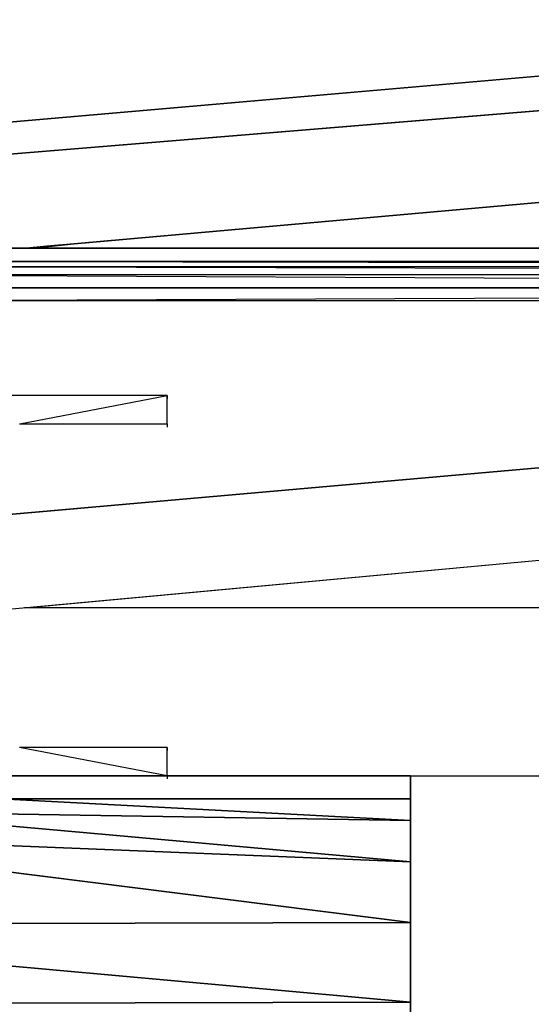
# Model space of a CAD drawing. Header units: millimetres. Extents: x 61846 to 198573, y 13020 to 52988.
# Tile 208 of 240: x 181476 to 181744, y 26006 to 26523. Entities that reach past the tile are written whole.
import ezdxf

# ---------------------------------------------------------------- set-up
doc = ezdxf.new("R2010")
doc.units = ezdxf.units.MM
for name, color, linetype, lineweight in [('A-COLS', 52, 'Continuous', 35), ('A-ROOF', 132, 'Continuous', 35), ('S-BEAM', 12, 'Continuous', 35)]:
    doc.layers.add(name, color=color, linetype=linetype, lineweight=lineweight)

# ---------------------------------------------------------------- blocks, each defined once
blk = doc.blocks.new('28_PBT_SC_staal_H-profiel_gekromd_dak toneeltoren_S355_HE200B_betondak_as R_3531939 - 28_PBT_SC_staal_H-profiel_gekromd_dak toneeltoren_S355_HE200B_betondak_as R_3531939-313701-GZ lierenkamer 3')
at = {"layer": 'A-COLS', "color": 250, "lineweight": 25}
for p, q in [((-47459.74, 26325.59), (-47559.74, 26325.59)), ((-47537.12, 26310.63), (-47459.74, 26325.59)), ((-47459.74, 26310.61), (-47459.74, 26325.59)), ((-47459.74, 26325.59), (-47459.74, 26323.99)), ((-47537.24, 26310.61), (-47459.74, 26310.61)), ((-47459.74, 26310.61), (-47459.74, 26309.01)), ((-47459.74, 26140.85), (-47537.24, 26140.85)), ((-47459.74, 26125.87), (-47537.24, 26140.85)), ((-47459.74, 26125.87), (-47459.74, 26140.85)), ((-47459.74, 26140.85), (-47459.74, 26139.25)), ((-47546.74, 26125.87), (-47459.74, 26125.87)), ((-47546.74, 26125.87), (-47332.02, 26125.87)), ((-47332.02, 26125.87), (-47546.74, 26125.87)), ((-47459.74, 26125.87), (-47459.74, 26124.28)), ((-47332.02, 26125.87), (-47332.02, 26113.89)), ((-47332.02, 26113.89), (-47332.02, 26125.87)), ((-47546.92, 26113.81), (-47332.02, 26102.51)), ((-47332.02, 26102.51), (-47546.92, 26113.81)), ((-47546.1, 26113.89), (-47332.02, 26113.89)), ((-47332.02, 26113.89), (-47546.1, 26113.89)), ((-47332.02, 26113.89), (-47332.02, 26102.51)), ((-47332.02, 26102.51), (-47332.02, 26113.89)), ((-47619.66, 26106.63), (-47332.02, 26080.81)), ((-47332.02, 26080.81), (-47619.66, 26106.63)), ((-47332.02, 26102.51), (-47614.98, 26107.1)), ((-47614.98, 26107.1), (-47332.02, 26102.51)), ((-47332.02, 26102.51), (-47332.02, 26080.81)), ((-47332.02, 26080.81), (-47332.02, 26102.51)), ((-47695.89, 26094.76), (-47332.02, 26048.95)), ((-47332.02, 26048.95), (-47695.89, 26094.76)), ((-47332.02, 26080.81), (-47692.32, 26095.39)), ((-47692.32, 26095.39), (-47332.02, 26080.81)), ((-47332.02, 26080.81), (-47332.02, 26048.95)), ((-47332.02, 26048.95), (-47332.02, 26080.81)), ((-47332.02, 26048.95), (-47782.02, 26047.76)), ((-47782.02, 26047.76), (-47332.02, 26048.95)), ((-47782.02, 26047.76), (-47332.02, 26007.19)), ((-47332.02, 26007.19), (-47782.02, 26047.76)), ((-47332.02, 26048.95), (-47332.02, 26007.19)), ((-47332.02, 26007.19), (-47332.02, 26048.95)), ((-47332.02, 26007.19), (-47782.02, 26005.99)), ((-47782.02, 26005.99), (-47332.02, 26007.19)), ((-47332.02, 26007.19), (-47332.02, 25955.87)), ((-47332.02, 25955.87), (-47332.02, 26007.19))]:
    blk.add_line(p, q, dxfattribs=at)
blk = doc.blocks.new('28_PBT_SC_staal_H-profiel_gekromd_dak toneeltoren_S355_HE200B_betondak_as R_3531939 - 28_PBT_SC_staal_H-profiel_gekromd_dak toneeltoren_S355_HE200B_betondak_as R_3531939-313705-GZ lierenkamer 3')
blk.add_blockref('28_PBT_SC_staal_H-profiel_gekromd_dak toneeltoren_S355_HE200B_betondak_as R_3531939 - 28_PBT_SC_staal_H-profiel_gekromd_dak toneeltoren_S355_HE200B_betondak_as R_3531939-313701-GZ lierenkamer 3', (0, 0))
blk = doc.blocks.new('28_PBT_SF_toneeltoren_dakboog_28_PBT_SF_toneeltoren_dakboog as R - 28_PBT_SF_toneeltoren_dakboog_28_PBT_SF_toneeltoren_dakboog as R-332845-GZ lierenkamer 3')
at = {"layer": 'S-BEAM', "color": 250, "lineweight": 25}
for p, q in [((-47560.05, 26375.52), (-46212.98, 26375.52)), ((-47546.74, 26125.87), (-46004.83, 26125.87))]:
    blk.add_line(p, q, dxfattribs=at)
blk = doc.blocks.new('TadP_A_CON_CONSTRUCTIE_rvt-5-GZ lierenkamer 3')
at = {"layer": 'A-COLS', "color": 10, "lineweight": 18}
blk.add_blockref('28_PBT_SC_staal_H-profiel_gekromd_dak toneeltoren_S355_HE200B_betondak_as R_3531939 - 28_PBT_SC_staal_H-profiel_gekromd_dak toneeltoren_S355_HE200B_betondak_as R_3531939-313705-GZ lierenkamer 3', (0, 0), dxfattribs=at)
at = {"layer": 'S-BEAM', "color": 10, "lineweight": 18}
blk.add_blockref('28_PBT_SF_toneeltoren_dakboog_28_PBT_SF_toneeltoren_dakboog as R - 28_PBT_SF_toneeltoren_dakboog_28_PBT_SF_toneeltoren_dakboog as R-332845-GZ lierenkamer 3', (0, 0), dxfattribs=at)
blk = doc.blocks.new('27_NOAHH_Dak_Dak-x 2803383 - 27_10_Kunststof-162734-GZ lierenkamer 3')
at = {"layer": 'A-ROOF', "color": 250, "lineweight": 25}
for p, q in [((-47544.78, 26402.95), (-47532.84, 26402.95)), ((-47544.78, 26402.95), (-47532.84, 26402.95)), ((-47533.89, 26402.85), (-47531.03, 26402.93)), ((-47532.84, 26402.95), (-47531.51, 26402.95)), ((-47531.03, 26402.95), (-47532.84, 26402.95)), ((-47532.84, 26402.95), (-47531.51, 26402.95)), ((-47532.84, 26402.95), (-47531.51, 26402.95)), ((-47531.51, 26402.95), (-47530.33, 26402.95)), ((-47531.51, 26402.95), (-47530.33, 26402.95)), ((-47530.33, 26402.95), (-46647.06, 26402.95)), ((-47530.33, 26402.95), (-46647.07, 26402.95)), ((-47601.09, 26395.93), (-46640.22, 26395.93)), ((-46640.22, 26395.93), (-47601.09, 26395.93))]:
    blk.add_line(p, q, dxfattribs=at)
blk = doc.blocks.new('27_NOAHH_Dak_Dak-x 2803383 - 27_10_Metaal_Aluminium-162730-GZ lierenkamer 3')
at = {"layer": 'A-ROOF', "color": 250, "lineweight": 25}
for p, q in [((-47531.76, 26402.83), (-47534.03, 26402.84)), ((-47531.03, 26402.95), (-47532.84, 26402.95))]:
    blk.add_line(p, q, dxfattribs=at)
blk = doc.blocks.new('27_NOAHH_Dak_Dak-x 2803383 - 27_NOAHH_Dak_Dak-x 2803383-162722-GZ lierenkamer 3')
for name in ['27_NOAHH_Dak_Dak-x 2803383 - 27_10_Kunststof-162734-GZ lierenkamer 3', '27_NOAHH_Dak_Dak-x 2803383 - 27_10_Metaal_Aluminium-162730-GZ lierenkamer 3']:
    blk.add_blockref(name, (0, 0))
blk = doc.blocks.new('27_NOAHH_Dak_Dak-x 2835671 - 27_10_Metaal_Aluminium-163077-GZ lierenkamer 3')
at = {"layer": 'A-ROOF', "color": 250, "lineweight": 25}
for p, q in [((-47561.44, 26450.74), (-46683.76, 26522.84)), ((-47096.8, 26507.86), (-47741.95, 26451.81)), ((-47104.92, 26507.16), (-47741.95, 26451.81)), ((-47741.95, 26451.81), (-47104.92, 26507.16))]:
    blk.add_line(p, q, dxfattribs=at)
blk = doc.blocks.new('27_NOAHH_Dak_Dak-x 2835671 - 21_10_Hout-163069-GZ lierenkamer 3')
at = {"layer": 'A-ROOF', "color": 250, "lineweight": 25}
for p, q in [((-46687.04, 26522.52), (-47549.02, 26451.71)), ((-47549.02, 26451.71), (-46687.04, 26522.52)), ((-47508.61, 26405.17), (-46296.73, 26513.31)), ((-46296.73, 26513.31), (-47508.61, 26405.17)), ((-47533.55, 26402.95), (-47545.49, 26402.95)), ((-47533.55, 26402.95), (-47545.49, 26402.95)), ((-47522.89, 26403.9), (-47533.55, 26402.95)), ((-47522.89, 26403.9), (-47533.55, 26402.95)), ((-47508.61, 26405.17), (-47522.89, 26403.9)), ((-47508.61, 26405.17), (-47522.89, 26403.9))]:
    blk.add_line(p, q, dxfattribs=at)
blk = doc.blocks.new('27_NOAHH_Dak_Dak-x 2835671 - 27_10_Kunststof-163065-GZ lierenkamer 3')
at = {"layer": 'A-ROOF', "color": 250, "lineweight": 25}
for p, q in [((-47489.08, 26406.92), (-47230.16, 26430.02)), ((-47489.08, 26406.92), (-47230.16, 26430.02)), ((-47489.08, 26406.92), (-47508.61, 26405.17)), ((-47508.61, 26405.17), (-47489.08, 26406.92)), ((-47508.61, 26405.17), (-47489.13, 26406.91)), ((-47508.61, 26405.17), (-47531.03, 26402.95)), ((-47531.03, 26402.95), (-47508.61, 26405.17)), ((-47531.03, 26402.95), (-47520.31, 26404.01)), ((-47531.03, 26402.95), (-47520.31, 26404.01)), ((-47531.03, 26402.95), (-47520.31, 26404.01)), ((-47531.03, 26402.95), (-46647.72, 26402.95)), ((-46647.72, 26402.95), (-47531.03, 26402.95)), ((-47508.61, 26405.17), (-47530.92, 26402.96)), ((-47508.61, 26405.17), (-47530.92, 26402.96)), ((-47508.61, 26405.17), (-47520.31, 26404.01)), ((-47520.31, 26404.01), (-47508.61, 26405.17)), ((-47601.8, 26395.93), (-46640.87, 26395.93)), ((-47601.09, 26395.93), (-46004.83, 26393.32)), ((-47627.61, 26393.3), (-46041.24, 26389.13)), ((-47627.59, 26393.3), (-46004.83, 26393.3)), ((-47670.31, 26389.13), (-46041.24, 26389.13)), ((-47670.31, 26389.13), (-46130.81, 26382.03)), ((-46130.81, 26382.03), (-47669.96, 26382.03)), ((-47669.96, 26382.03), (-46132.63, 26381.89)), ((-46132.63, 26381.89), (-47669.96, 26381.89)), ((-47560.11, 26375.52), (-46132.63, 26381.89)), ((-46791.03, 26329.37), (-47506.74, 26266.22)), ((-47554.06, 26262.04), (-47111.88, 26301.06)), ((-47110.64, 26301.17), (-47506.74, 26266.22)), ((-47554.06, 26262.04), (-47506.74, 26266.22))]:
    blk.add_line(p, q, dxfattribs=at)
blk = doc.blocks.new('27_NOAHH_Dak_Dak-x 2835671 - 27_10_Metaal_Aluminium-163061-GZ lierenkamer 3')
at = {"layer": 'A-ROOF', "color": 250, "lineweight": 25}
for p, q in [((-46755.06, 26332.55), (-47554.06, 26262.04)), ((-47099.79, 26302.13), (-47531.67, 26264.01)), ((-47099.79, 26302.13), (-47531.67, 26264.01)), ((-47551.43, 26212.58), (-46753.76, 26286.31))]:
    blk.add_line(p, q, dxfattribs=at)
blk = doc.blocks.new('27_NOAHH_Dak_Dak-x 2835671 - 27_NOAHH_Dak_Dak-x 2835671-163054-GZ lierenkamer 3')
for name in ['27_NOAHH_Dak_Dak-x 2835671 - 27_10_Metaal_Aluminium-163077-GZ lierenkamer 3', '27_NOAHH_Dak_Dak-x 2835671 - 21_10_Hout-163069-GZ lierenkamer 3', '27_NOAHH_Dak_Dak-x 2835671 - 27_10_Kunststof-163065-GZ lierenkamer 3', '27_NOAHH_Dak_Dak-x 2835671 - 27_10_Metaal_Aluminium-163061-GZ lierenkamer 3']:
    blk.add_blockref(name, (0, 0))
blk = doc.blocks.new('27_NOAHH_Dak_Dak-x 2863758 - 27_10_Metaal_Aluminium-164637-GZ lierenkamer 3')
at = {"layer": 'A-ROOF', "color": 250, "lineweight": 25}
for p, q in [((-47534.62, 26214.13), (-47126.9, 26251.82)), ((-46004.83, 26214.13), (-47534.62, 26214.13))]:
    blk.add_line(p, q, dxfattribs=at)
blk = doc.blocks.new('27_NOAHH_Dak_Dak-x 2863758 - 27_NOAHH_Dak_Dak-x 2863758-164626-GZ lierenkamer 3')
blk.add_blockref('27_NOAHH_Dak_Dak-x 2863758 - 27_10_Metaal_Aluminium-164637-GZ lierenkamer 3', (0, 0))
blk = doc.blocks.new('TadP_A_BWK_BOUWKUNDE_rvt-5-GZ lierenkamer 3')
at = {"layer": 'A-ROOF', "lineweight": 9}
for name in ['27_NOAHH_Dak_Dak-x 2835671 - 27_NOAHH_Dak_Dak-x 2835671-163054-GZ lierenkamer 3', '27_NOAHH_Dak_Dak-x 2803383 - 27_NOAHH_Dak_Dak-x 2803383-162722-GZ lierenkamer 3', '27_NOAHH_Dak_Dak-x 2863758 - 27_NOAHH_Dak_Dak-x 2863758-164626-GZ lierenkamer 3']:
    blk.add_blockref(name, (0, 0), dxfattribs=at)

msp = doc.modelspace()

# ---------------------------------------------------------------- block references
at = {"color": 210, "lineweight": 5}
for name in ['TadP_A_BWK_BOUWKUNDE_rvt-5-GZ lierenkamer 3', 'TadP_A_CON_CONSTRUCTIE_rvt-5-GZ lierenkamer 3']:
    msp.add_blockref(name, (229012.82, 0), dxfattribs=at)

doc.saveas('drawing.dxf')
